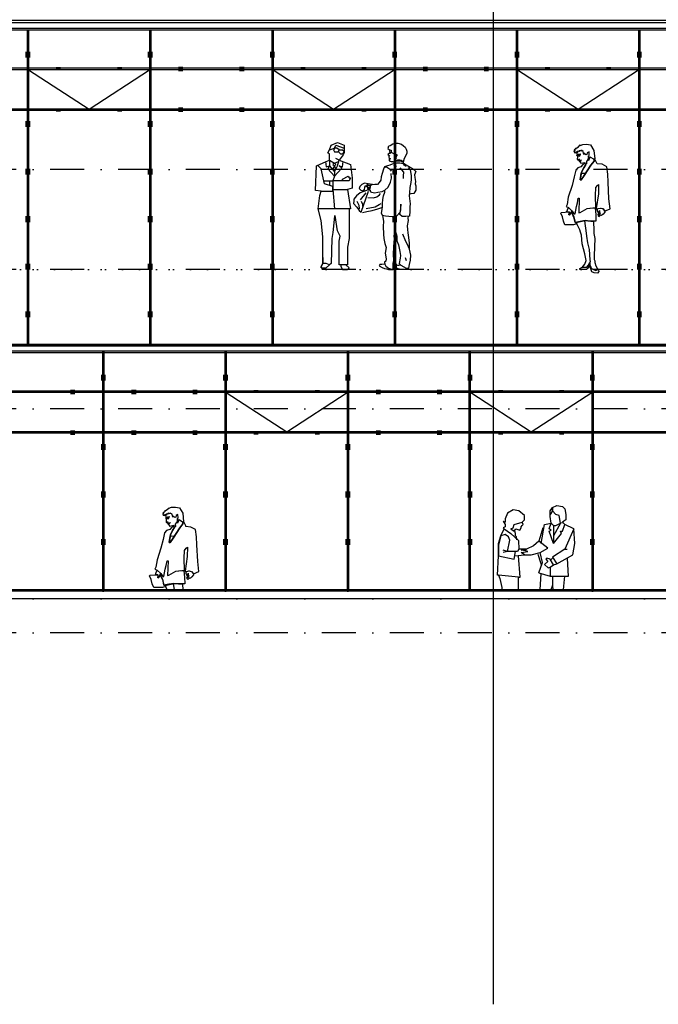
# Model space of a CAD drawing. Extents: x 31798 to 96181, y 98041 to 125706.
# Tile 3 of 7: x 51595 to 60996, y 98041 to 112532. Entities that reach past the tile are written whole.
import ezdxf

# ---------------------------------------------------------------- set-up
doc = ezdxf.new("R2010")
doc.units = 0
doc.header["$LTSCALE"] = 1000
doc.header["$MEASUREMENT"] = 0
doc.linetypes.add('DASHDOT', pattern=[1, 0.5, -0.25, 0, -0.25])
doc.linetypes.add('DOT', pattern=[0.25, 0, -0.25])
doc.layers.add('B02', color=7, linetype='CONTINUOUS')
doc.layers.add('B03', color=7, linetype='CONTINUOUS')

# ---------------------------------------------------------------- blocks, each defined once
blk = doc.blocks.new('*M5')
at = {"layer": 'B03', "color": 251, "linetype": 'Continuous'}
blk.add_line((53.22, 762.89), (49.29, 713.76), dxfattribs=at)
for points in [[(120.8, 726.74), (70.06, 760.86), (61.17, 750.65), (46.29, 767.71), (55.77, 788.63), (52.27, 836.02), (25.59, 821.95), (20.93, 796.07), (7.22, 794.39), (-22.24, 815.09), (-22.01, 798.47), (-32.37, 842.36), (-61.09, 859.56), (-61.09, 849.21), (-78.66, 858.62), (-95.35, 854.24), (-83.69, 841.78), (-101.84, 848.84), (-121.08, 842.14), (-105.77, 830.47), (-131.87, 839), (-131.87, 817.72), (-141.14, 837.55), (-154.47, 817.86), (-151.85, 838.49), (-158.56, 823.26), (-164.82, 847.9), (-153.38, 862.55), (-166.5, 859.05), (-150.54, 876.04), (-132.39, 886.25), (-145.73, 886.61), (-129.47, 896.6), (-104.97, 910.89), (-76.69, 937.93), (-78.15, 929.99), (-40.17, 944.05), (16.7, 948.14), (74.14, 938.29), (124.29, 859.05), (135.81, 731.77), (120.8, 726.74)], [(-131.66, 839), (-124.3, 787.53), (-117.81, 766.76), (-120.72, 723.61), (-113.51, 717.85), (-103.52, 720.25), (-99.8, 708.95), (-91.49, 702.68), (-92.8, 693.56), (-80.19, 688.25), (-69.62, 668.05), (-7.22, 679.5), (-1.24, 638.75), (-25.51, 603.61), (-57.23, 539.67), (-77.2, 424.42), (-61.09, 424.42), (-17.94, 488.94), (79.09, 638.75), (126.92, 699.91), (126.92, 713.4), (120.8, 726.96), (70.2, 760.86), (61.31, 750.65), (46.51, 767.71), (55.77, 788.63), (52.42, 836.02), (25.59, 821.95), (20.93, 796.07), (7.22, 794.39), (-22.24, 815.09), (-22.01, 798.47), (-32.22, 842.36), (-60.95, 859.56), (-60.95, 849.21), (-78.66, 858.62), (-95.21, 854.24), (-83.55, 841.99), (-101.7, 848.84), (-120.94, 842.14), (-105.77, 830.47), (-131.66, 839)], [(-130.79, 781.56), (-123.86, 786.22), (-120.94, 782.5), (-123.57, 783.09), (-130.79, 781.56)], [(-117.44, 789.36), (-117.58, 795.62), (-100.53, 804.16), (-66.27, 800.66), (-96.67, 798.62), (-117.44, 789.36)], [(-102.06, 788.05), (-103.16, 783.09), (-78.66, 783.82), (-85.73, 778.06), (-83.32, 782.87), (-91.27, 780.32), (-93.17, 775.29), (-89.81, 773.61), (-93.31, 775.29), (-94.62, 772.3), (-99.07, 778.06), (-100.53, 778.79), (-108.92, 778.64), (-104.61, 782.5), (-105.19, 787.9), (-102.06, 788.05)], [(-102.57, 723.24), (-89.81, 726.74), (-99.8, 723.82), (-97.4, 723.02), (-102.57, 723.24)], [(-85.73, 778.06), (-82.59, 783.46), (-92.22, 780.83), (-100.53, 779.59), (-90.03, 773.47), (-85.73, 778.06)], [(40.83, 753.34), (41.7, 733.23), (14.51, 696.05), (16.47, 662.52), (9.48, 653.04)], [(45.06, 778.64), (47.83, 775.65), (45.06, 772.67), (42.28, 775.65), (45.06, 778.64)], [(46.29, 773.47), (60.95, 740.81), (46.29, 710.48), (52.05, 740.81), (46.29, 773.47)], [(125.61, 715.08), (126.7, 699.91), (79.09, 638.75), (-18.15, 488.94), (-61.31, 424.42), (-77.2, 424.42), (-57.23, 539.67), (-25.73, 603.61), (-1.46, 638.75), (-3.86, 669.88), (-38.35, 652.08), (-66.85, 615.06), (-114.67, 603.39), (-144.48, 567.67), (-165.19, 469.26), (-198, 343.87), (-254.27, 170.51), (-270.83, 61.02), (-284.31, 31.93), (-250.05, 19.9), (-199.82, -31.06), (-167.45, -76.99), (-153.38, -73.26), (-133.19, 32.66), (-117.44, 86.16), (-105.77, 153.96), (-90.76, 153.96), (-97.4, -61.24), (-78.66, -56.21), (22.46, 4.73), (111.54, 12.83), (150.61, 14.87), (146.16, 194.2), (150.61, 309.75), (174.89, 343.14), (193.04, 356.48), (191.36, 221.4), (159.14, 5.24), (175.62, -13.64), (180.28, 1.38), (215.27, 6.93), (254.94, 1.38), (281.4, -34.41), (361.95, -1.97), (344.16, 147.11), (332.35, 391.33), (327.68, 507.24), (314.35, 618.41), (244.51, 653.18), (171.39, 662.52), (169.35, 670.24), (144.49, 719.15), (125.61, 715.08)], [(-100.74, 716.02), (-99.65, 708.95), (-95.57, 710.63), (-100.74, 716.02)], [(-62.18, 714.93), (-95.57, 711.36), (-99.8, 710.48), (-91.27, 704.14), (-88.35, 703.63), (-66.99, 710.63), (-62.18, 714.93)], [(-62.18, 714.93), (-66.99, 710.63), (-88.35, 703.63), (-91.27, 704.14), (-92.95, 695.61), (-82.02, 696.56), (-70.71, 704.72), (-62.18, 714.93)], [(-66.63, 719.89), (-57.37, 710.26), (-66.63, 719.89)], [(-62.76, 521.16), (0.59, 522.48), (-61.31, 424.42), (-77.2, 424.42), (-62.76, 521.16)], [(-199.82, -31.06), (-167.45, -76.99), (-153.38, -73.26), (-133.19, 32.66), (-117.44, 86.16), (-105.77, 153.96), (-90.76, 153.96), (-97.4, -61.24), (-78.66, -56.21), (22.46, 4.73), (96.74, 15.24), (141.14, 7.5), (150.83, -83.69), (153.61, -181.08), (64.3, -181.08), (-5.9, -175.55), (-78.66, -188.52), (-151.34, -203.54), (-164.24, -139.24), (-206.52, -45.34), (-199.82, -31.06)], [(-251.72, 19.9), (-199.82, -32.15), (-210.24, -50.52), (-224.82, -85.51), (-244.87, -88.28), (-239.33, -63.64), (-240.05, -47.53), (-278.04, -49.21), (-265.79, -16.98), (-251.72, 19.9)], [(259.16, -3.43), (283.8, -35.28), (283.65, -49.21), (259.01, -80.48), (236.41, -100.89), (221.55, -97.18), (198.22, -119.04), (191.22, -110.15), (195.09, -96.82), (183.78, -96.82), (194.86, -76.99), (176.93, -36.81), (175.03, -14.37), (179.92, 0.66), (225.85, 7.5), (259.16, -3.43)], [(-206.67, -46.07), (-172.04, -120.73), (-151.34, -203.54), (-135.59, -205), (-126.48, -224.09), (-174.3, -236.49), (-302.32, -236.49), (-324.47, -181.08), (-338.04, -121.09), (-361.95, -66.78), (-355.82, -53.66), (-240.42, -47.53), (-239.69, -68.31), (-245.6, -84.21), (-233.72, -92.73), (-219.64, -75.3), (-213.74, -56.42), (-206.67, -46.07)], [(197.49, -85.88), (197.63, -77.35), (180.28, -41.63), (195.66, -76.84), (195.66, -86.02), (197.49, -85.88)], [(198.07, -85.88), (206.01, -85.3), (212.87, -78.29), (214.91, -65.47), (205.29, -43.08), (204.19, -28.29), (202.15, -42.5), (211.04, -59.92), (211.93, -75.53), (198.07, -85.88)], [(204.92, -26.98), (206.75, -44.4), (216, -66.05), (204.92, -26.98)], [(120.21, -188.88), (124.88, -320.76), (121.75, -366.55), (139.31, -439.15), (129.32, -687.38), (129.32, -748.47), (135.81, -766.04), (138.22, -792.35), (150.25, -839.95), (180.79, -895.94), (153.75, -910.38), (82.82, -881.65), (70.79, -841.27), (65.24, -793.3), (41.34, -834.27), (20.56, -857.96), (-47.75, -864.6), (-10.72, -816.48), (9.62, -762.18), (-7.36, -666.02), (-47.6, -516.94), (-60.15, -390.23), (-75.74, -345.19), (-84.05, -309.47), (-135.59, -205), (-3.28, -175.55), (120.21, -188.88)], [(-14.22, -179.99), (9.26, -358.38), (15.24, -405.77), (28.36, -504.33), (53.95, -599.17), (64.67, -753.86), (68.53, -776.46), (65.76, -792.94)], [(172.85, -879.46), (190.05, -902.94), (194.13, -925.03), (177.29, -948.14), (125.61, -945.37), (93.75, -927.22), (77.42, -884.79), (65.97, -848.85), (53.58, -820.34), (39.44, -874.66), (12.61, -895.21), (-81.29, -892.59), (-81.29, -879.1), (-39.81, -857.59), (-47.75, -864.6), (20.56, -857.96), (41.34, -834.27), (65.03, -793.3), (64.88, -824.43), (77.28, -856.29), (82.67, -881.08), (153.75, -910.38), (180.79, -895.94), (172.85, -879.46)]]:
    blk.add_lwpolyline(points, dxfattribs=at)
blk = doc.blocks.new('*M6')
at = {"layer": 'B03', "color": 251, "linetype": 'Continuous'}
for p, q in [((-65.95, 825.88), (-41.93, 891.09)), ((-41.93, 891.09), (53.95, 934.52)), ((5.97, 847.6), (29.92, 891.09)), ((29.92, 891.09), (149.83, 847.6)), ((53.95, 934.52), (149.83, 891.09)), ((149.83, 891.09), (149.83, 847.6)), ((-89.91, 782.39), (-65.95, 825.88)), ((-65.95, 760.67), (-89.91, 782.39)), ((-65.95, 825.88), (5.97, 847.6)), ((-65.95, 673.75), (-65.95, 760.67)), ((5.97, 847.6), (-5.96, 825.88)), ((-5.96, 825.88), (5.97, 793.28)), ((41.94, 847.6), (5.97, 847.6)), ((5.97, 793.28), (53.95, 793.28)), ((77.9, 825.88), (41.94, 847.6)), ((53.95, 793.28), (65.89, 804.16)), ((65.89, 804.16), (77.9, 825.88)), ((65.89, 793.28), (77.9, 825.88)), ((101.86, 760.67), (65.89, 793.28)), ((77.9, 825.88), (125.88, 825.88)), ((137.82, 749.78), (77.9, 673.75)), ((125.88, 760.67), (101.86, 760.67)), ((125.88, 825.88), (149.83, 804.16)), ((149.83, 804.16), (125.88, 760.67)), ((149.83, 782.39), (137.82, 749.78)), ((149.83, 847.6), (149.83, 804.16)), ((149.83, 804.16), (149.83, 782.39)), ((-269.65, 228.21), (-257.72, 586.81)), ((-257.72, 586.81), (-113.85, 652.03)), ((-185.78, 543.31), (-233.76, 586.81)), ((-125.87, 652.03), (-113.85, 575.92)), ((-113.85, 652.03), (-65.95, 673.75)), ((-113.85, 575.92), (-65.95, 586.81)), ((-65.95, 586.81), (-89.91, 543.31)), ((-65.95, 673.75), (-65.95, 586.81)), ((-65.95, 673.75), (5.97, 630.25)), ((-65.95, 586.81), (5.97, 499.89)), ((5.97, 630.25), (-17.97, 608.53)), ((-17.97, 608.53), (5.97, 586.81)), ((5.97, 586.81), (-17.97, 543.31)), ((5.97, 630.25), (65.89, 652.03)), ((29.92, 608.53), (5.97, 630.25)), ((5.97, 586.81), (29.92, 608.53)), ((5.97, 499.89), (53.95, 586.81)), ((29.92, 543.31), (5.97, 586.81)), ((77.9, 673.75), (29.92, 695.45)), ((53.95, 586.81), (77.9, 673.75)), ((77.9, 673.75), (245.72, 608.53)), ((113.87, 554.2), (77.9, 586.81)), ((77.9, 586.81), (125.88, 575.92)), ((125.88, 575.92), (137.82, 652.03)), ((245.72, 608.53), (269.66, 412.96)), ((-137.81, 326.04), (-185.78, 543.31)), ((-89.91, 543.31), (5.97, 434.68)), ((-17.97, 543.31), (5.97, 499.89)), ((5.97, 434.68), (113.87, 554.2)), ((5.97, 499.89), (29.92, 543.31)), ((5.97, 499.89), (5.97, 434.68)), ((-137.81, 369.46), (-65.95, 369.46)), ((-17.97, 282.54), (-137.81, 326.04)), ((-65.95, 369.46), (-65.95, 304.25)), ((-65.95, 369.46), (-17.97, 369.46)), ((5.97, 434.68), (-17.97, 369.46)), ((-17.97, 369.46), (-17.97, 239.1)), ((149.83, 369.46), (-17.97, 369.46)), ((125.88, 391.18), (209.75, 434.68)), ((125.88, 369.46), (125.88, 391.18)), ((221.76, 369.46), (149.83, 369.46)), ((209.75, 434.68), (221.76, 412.96)), ((221.76, 412.96), (245.72, 412.96)), ((245.72, 412.96), (221.76, 369.46)), ((269.66, 412.96), (269.66, 260.82)), ((-185.78, 217.32), (-269.65, 228.21)), ((-233.76, -43.45), (-209.74, 152.11)), ((-209.74, 152.11), (-185.78, 217.32)), ((-185.78, 217.32), (-17.97, 217.32)), ((-17.97, 217.32), (-17.97, 282.54)), ((-17.97, 239.1), (197.74, 239.1)), ((-17.97, 239.1), (5.97, -43.45)), ((269.66, 260.82), (197.74, 239.1)), ((197.74, 239.1), (245.72, -43.45)), ((-185.78, -217.31), (-233.76, -43.45)), ((245.72, -43.45), (-233.76, -43.45)), ((17.98, -141.28), (5.97, -152.09)), ((53.95, -369.45), (17.98, -141.28)), ((221.76, -43.45), (221.76, -412.94)), ((-161.83, -456.38), (-185.78, -217.31)), ((5.97, -152.09), (-17.97, -391.16)), ((-17.97, -391.16), (-29.99, -478.1)), ((89.92, -445.55), (53.95, -369.45)), ((221.76, -412.94), (221.76, -478.1)), ((-161.83, -847.57), (-161.83, -456.38)), ((-29.99, -478.1), (-41.93, -847.57)), ((77.9, -521.58), (89.92, -445.55)), ((77.9, -869.29), (77.9, -521.58)), ((221.76, -478.1), (197.74, -608.51)), ((197.74, -608.51), (197.74, -869.29)), ((-185.78, -891.07), (-161.83, -847.57)), ((-161.83, -847.57), (-185.78, -891.07)), ((-161.83, -847.57), (-161.83, -760.65)), ((-161.83, -760.65), (-161.83, -847.57)), ((-113.85, -847.57), (-161.83, -847.57)), ((-65.95, -869.29), (-113.85, -847.57)), ((-113.85, -912.79), (-65.95, -869.29)), ((-41.93, -847.57), (-65.95, -869.29)), ((125.88, -869.29), (77.9, -869.29)), ((101.86, -869.29), (101.86, -891.07)), ((173.78, -869.29), (101.86, -869.29)), ((197.74, -869.29), (125.88, -869.29)), ((221.76, -912.79), (173.78, -869.29)), ((-185.78, -912.79), (-185.78, -891.07)), ((-185.78, -891.07), (-185.78, -912.79)), ((-185.78, -912.79), (-113.85, -912.79)), ((101.86, -891.07), (125.88, -934.51)), ((125.88, -934.51), (197.74, -934.51)), ((197.74, -934.51), (221.76, -912.79))]:
    blk.add_line(p, q, dxfattribs=at)
blk = doc.blocks.new('*M11')
at = {"layer": 'B03', "color": 5, "linetype": 'Continuous'}
blk.add_circle((0, 0), 8, dxfattribs=at)
blk.add_solid([(-35, -35), (35, -35), (-35, 35), (35, 35)], dxfattribs=at)
blk = doc.blocks.new('*M12')
at = {"layer": 'B03', "color": 5, "linetype": 'Continuous'}
blk.add_circle((0, 0), 8, dxfattribs=at)
blk.add_solid([(-35, -35), (35, -35), (-35, 35), (35, 35)], dxfattribs=at)
blk = doc.blocks.new('*M13')
at = {"layer": 'B03', "color": 5, "linetype": 'Continuous'}
blk.add_circle((0, 0), 8, dxfattribs=at)
blk.add_solid([(-35, -35), (35, -35), (-35, 35), (35, 35)], dxfattribs=at)
blk = doc.blocks.new('*M14')
at = {"layer": 'B03', "color": 5, "linetype": 'Continuous'}
blk.add_circle((0, 0), 8, dxfattribs=at)
blk.add_solid([(-35, -35), (35, -35), (-35, 35), (35, 35)], dxfattribs=at)
blk = doc.blocks.new('*M15')
at = {"layer": 'B03', "color": 5, "linetype": 'Continuous'}
blk.add_circle((0, 0), 8, dxfattribs=at)
blk.add_solid([(-35, -35), (35, -35), (-35, 35), (35, 35)], dxfattribs=at)
blk = doc.blocks.new('*M16')
at = {"layer": 'B03', "color": 5, "linetype": 'Continuous'}
blk.add_circle((0, 0), 8, dxfattribs=at)
blk.add_solid([(-35, -35), (35, -35), (-35, 35), (35, 35)], dxfattribs=at)
blk = doc.blocks.new('*M17')
at = {"layer": 'B03', "color": 5, "linetype": 'Continuous'}
blk.add_circle((0, 0), 8, dxfattribs=at)
blk.add_solid([(-35, -35), (35, -35), (-35, 35), (35, 35)], dxfattribs=at)
blk = doc.blocks.new('*M18')
at = {"layer": 'B03', "color": 5, "linetype": 'Continuous'}
blk.add_circle((0, 0), 8, dxfattribs=at)
blk.add_solid([(-35, -35), (35, -35), (-35, 35), (35, 35)], dxfattribs=at)
blk = doc.blocks.new('*M40')
at = {"layer": 'B03', "color": 5, "linetype": 'Continuous'}
blk.add_circle((0, 0), 8, dxfattribs=at)
blk.add_solid([(-35, 45), (35, 45), (-35, -45), (35, -45)], dxfattribs=at)
blk = doc.blocks.new('*M41')
at = {"layer": 'B03', "color": 5, "linetype": 'Continuous'}
blk.add_circle((0, 0), 8, dxfattribs=at)
blk.add_solid([(-35, 45), (35, 45), (-35, -45), (35, -45)], dxfattribs=at)
blk = doc.blocks.new('*M42')
at = {"layer": 'B03', "color": 5, "linetype": 'Continuous'}
blk.add_circle((0, 0), 8, dxfattribs=at)
blk.add_solid([(-35, 45), (35, 45), (-35, -45), (35, -45)], dxfattribs=at)
blk = doc.blocks.new('*M43')
at = {"layer": 'B03', "color": 5, "linetype": 'Continuous'}
blk.add_circle((0, 0), 8, dxfattribs=at)
blk.add_solid([(-35, 45), (35, 45), (-35, -45), (35, -45)], dxfattribs=at)
blk = doc.blocks.new('*M44')
at = {"layer": 'B03', "color": 5, "linetype": 'Continuous'}
blk.add_circle((0, 0), 8, dxfattribs=at)
blk.add_solid([(-35, 45), (35, 45), (-35, -45), (35, -45)], dxfattribs=at)
blk = doc.blocks.new('*M45')
at = {"layer": 'B03', "color": 5, "linetype": 'Continuous'}
blk.add_circle((0, 0), 8, dxfattribs=at)
blk.add_solid([(-35, 45), (35, 45), (-35, -45), (35, -45)], dxfattribs=at)
blk = doc.blocks.new('*M46')
at = {"layer": 'B03', "color": 5, "linetype": 'Continuous'}
blk.add_circle((0, 0), 8, dxfattribs=at)
blk.add_solid([(-35, 45), (35, 45), (-35, -45), (35, -45)], dxfattribs=at)
blk = doc.blocks.new('*M47')
at = {"layer": 'B03', "color": 5, "linetype": 'Continuous'}
blk.add_circle((0, 0), 8, dxfattribs=at)
blk.add_solid([(-35, 45), (35, 45), (-35, -45), (35, -45)], dxfattribs=at)
blk = doc.blocks.new('*M48')
at = {"layer": 'B03', "color": 5, "linetype": 'Continuous'}
blk.add_circle((0, 0), 8, dxfattribs=at)
blk.add_solid([(-35, 45), (35, 45), (-35, -45), (35, -45)], dxfattribs=at)
blk = doc.blocks.new('*M49')
at = {"layer": 'B03', "color": 5, "linetype": 'Continuous'}
blk.add_circle((0, 0), 8, dxfattribs=at)
blk.add_solid([(-35, 45), (35, 45), (-35, -45), (35, -45)], dxfattribs=at)
blk = doc.blocks.new('*M50')
at = {"layer": 'B03', "color": 5, "linetype": 'Continuous'}
blk.add_circle((0, 0), 8, dxfattribs=at)
blk.add_solid([(-35, 45), (35, 45), (-35, -45), (35, -45)], dxfattribs=at)
blk = doc.blocks.new('*M51')
at = {"layer": 'B03', "color": 5, "linetype": 'Continuous'}
blk.add_circle((0, 0), 8, dxfattribs=at)
blk.add_solid([(-35, 45), (35, 45), (-35, -45), (35, -45)], dxfattribs=at)
blk = doc.blocks.new('*M52')
at = {"layer": 'B03', "color": 5, "linetype": 'Continuous'}
blk.add_circle((0, 0), 8, dxfattribs=at)
blk.add_solid([(-35, 45), (35, 45), (-35, -45), (35, -45)], dxfattribs=at)
blk = doc.blocks.new('*M53')
at = {"layer": 'B03', "color": 5, "linetype": 'Continuous'}
blk.add_circle((0, 0), 8, dxfattribs=at)
blk.add_solid([(-35, 45), (35, 45), (-35, -45), (35, -45)], dxfattribs=at)
blk = doc.blocks.new('*M54')
at = {"layer": 'B03', "color": 5, "linetype": 'Continuous'}
blk.add_circle((0, 0), 8, dxfattribs=at)
blk.add_solid([(-35, 45), (35, 45), (-35, -45), (35, -45)], dxfattribs=at)
blk = doc.blocks.new('*M55')
at = {"layer": 'B03', "color": 5, "linetype": 'Continuous'}
blk.add_circle((0, 0), 8, dxfattribs=at)
blk.add_solid([(-35, 45), (35, 45), (-35, -45), (35, -45)], dxfattribs=at)
blk = doc.blocks.new('*M56')
at = {"layer": 'B03', "color": 5, "linetype": 'Continuous'}
blk.add_circle((0, 0), 8, dxfattribs=at)
blk.add_solid([(-35, 45), (35, 45), (-35, -45), (35, -45)], dxfattribs=at)
blk = doc.blocks.new('*M57')
at = {"layer": 'B03', "color": 5, "linetype": 'Continuous'}
blk.add_circle((0, 0), 8, dxfattribs=at)
blk.add_solid([(-35, 45), (35, 45), (-35, -45), (35, -45)], dxfattribs=at)
blk = doc.blocks.new('*M58')
at = {"layer": 'B03', "color": 5, "linetype": 'Continuous'}
blk.add_circle((0, 0), 8, dxfattribs=at)
blk.add_solid([(-35, 45), (35, 45), (-35, -45), (35, -45)], dxfattribs=at)
blk = doc.blocks.new('*M59')
at = {"layer": 'B03', "color": 5, "linetype": 'Continuous'}
blk.add_circle((0, 0), 8, dxfattribs=at)
blk.add_solid([(-35, 45), (35, 45), (-35, -45), (35, -45)], dxfattribs=at)
blk = doc.blocks.new('*M60')
at = {"layer": 'B03', "color": 5, "linetype": 'Continuous'}
blk.add_circle((0, 0), 8, dxfattribs=at)
blk.add_solid([(-35, 45), (35, 45), (-35, -45), (35, -45)], dxfattribs=at)
blk = doc.blocks.new('*M61')
at = {"layer": 'B03', "color": 5, "linetype": 'Continuous'}
blk.add_circle((0, 0), 8, dxfattribs=at)
blk.add_solid([(-35, 45), (35, 45), (-35, -45), (35, -45)], dxfattribs=at)
blk = doc.blocks.new('*M62')
at = {"layer": 'B03', "color": 5, "linetype": 'Continuous'}
blk.add_circle((0, 0), 8, dxfattribs=at)
blk.add_solid([(-35, 45), (35, 45), (-35, -45), (35, -45)], dxfattribs=at)
blk = doc.blocks.new('*M63')
at = {"layer": 'B03', "color": 5, "linetype": 'Continuous'}
blk.add_circle((0, 0), 8, dxfattribs=at)
blk.add_solid([(-35, 45), (35, 45), (-35, -45), (35, -45)], dxfattribs=at)
blk = doc.blocks.new('*M64')
at = {"layer": 'B03', "color": 5, "linetype": 'Continuous'}
blk.add_circle((0, 0), 8, dxfattribs=at)
blk.add_solid([(-35, 45), (35, 45), (-35, -45), (35, -45)], dxfattribs=at)
blk = doc.blocks.new('*M65')
at = {"layer": 'B03', "color": 5, "linetype": 'Continuous'}
blk.add_circle((0, 0), 8, dxfattribs=at)
blk.add_solid([(-35, 45), (35, 45), (-35, -45), (35, -45)], dxfattribs=at)
blk = doc.blocks.new('*M66')
at = {"layer": 'B03', "color": 5, "linetype": 'Continuous'}
blk.add_circle((0, 0), 8, dxfattribs=at)
blk.add_solid([(-35, 45), (35, 45), (-35, -45), (35, -45)], dxfattribs=at)
blk = doc.blocks.new('*M67')
at = {"layer": 'B03', "color": 5, "linetype": 'Continuous'}
blk.add_circle((0, 0), 8, dxfattribs=at)
blk.add_solid([(-35, 45), (35, 45), (-35, -45), (35, -45)], dxfattribs=at)
blk = doc.blocks.new('*M68')
at = {"layer": 'B03', "color": 5, "linetype": 'Continuous'}
blk.add_circle((0, 0), 8, dxfattribs=at)
blk.add_solid([(-35, 45), (35, 45), (-35, -45), (35, -45)], dxfattribs=at)
blk = doc.blocks.new('*M69')
at = {"layer": 'B03', "color": 5, "linetype": 'Continuous'}
blk.add_circle((0, 0), 8, dxfattribs=at)
blk.add_solid([(-35, 45), (35, 45), (-35, -45), (35, -45)], dxfattribs=at)
blk = doc.blocks.new('*M115')
at = {"layer": 'B03', "color": 5, "linetype": 'Continuous'}
blk.add_circle((0, 0), 8, dxfattribs=at)
blk.add_solid([(-35, -35), (35, -35), (-35, 35), (35, 35)], dxfattribs=at)
blk = doc.blocks.new('*M116')
at = {"layer": 'B03', "color": 5, "linetype": 'Continuous'}
blk.add_circle((0, 0), 8, dxfattribs=at)
blk.add_solid([(-35, -35), (35, -35), (-35, 35), (35, 35)], dxfattribs=at)
blk = doc.blocks.new('*M118')
at = {"layer": 'B03', "color": 5, "linetype": 'Continuous'}
blk.add_circle((0, 0), 8, dxfattribs=at)
blk.add_solid([(-35, -35), (35, -35), (-35, 35), (35, 35)], dxfattribs=at)
blk = doc.blocks.new('*M119')
at = {"layer": 'B03', "color": 5, "linetype": 'Continuous'}
blk.add_circle((0, 0), 8, dxfattribs=at)
blk.add_solid([(-35, -35), (35, -35), (-35, 35), (35, 35)], dxfattribs=at)
blk = doc.blocks.new('*M120')
at = {"layer": 'B03', "color": 5, "linetype": 'Continuous'}
blk.add_circle((0, 0), 8, dxfattribs=at)
blk.add_solid([(-35, -35), (35, -35), (-35, 35), (35, 35)], dxfattribs=at)
blk = doc.blocks.new('*M121')
at = {"layer": 'B03', "color": 5, "linetype": 'Continuous'}
blk.add_circle((0, 0), 8, dxfattribs=at)
blk.add_solid([(-35, -35), (35, -35), (-35, 35), (35, 35)], dxfattribs=at)
blk = doc.blocks.new('*M122')
at = {"layer": 'B03', "color": 5, "linetype": 'Continuous'}
blk.add_circle((0, 0), 8, dxfattribs=at)
blk.add_solid([(-35, -35), (35, -35), (-35, 35), (35, 35)], dxfattribs=at)
blk = doc.blocks.new('*M123')
at = {"layer": 'B03', "color": 5, "linetype": 'Continuous'}
blk.add_circle((0, 0), 8, dxfattribs=at)
blk.add_solid([(-35, -35), (35, -35), (-35, 35), (35, 35)], dxfattribs=at)
blk = doc.blocks.new('*M124')
at = {"layer": 'B03', "color": 5, "linetype": 'Continuous'}
blk.add_circle((0, 0), 8, dxfattribs=at)
blk.add_solid([(-35, -35), (35, -35), (-35, 35), (35, 35)], dxfattribs=at)
blk = doc.blocks.new('*M125')
at = {"layer": 'B03', "color": 5, "linetype": 'Continuous'}
blk.add_circle((0, 0), 8, dxfattribs=at)
blk.add_solid([(-35, -35), (35, -35), (-35, 35), (35, 35)], dxfattribs=at)

msp = doc.modelspace()

# ---------------------------------------------------------------- linework, layer by layer
at = {"layer": 'B02', "color": 8, "linetype": 'Continuous'}
msp.add_line((58565, 122436), (58565, 98041), dxfattribs=at)
at = {"layer": 'B02', "color": 8, "linetype": 'DASHDOT'}
for p, q in [((86546, 110327), (38088, 110327)), ((86546, 108857), (38088, 108857)), ((86546, 106807), (38088, 106807)), ((86546, 104007), (38088, 104007)), ((86546, 103507), (36005, 103507))]:
    msp.add_line(p, q, dxfattribs=at)
at = {"layer": 'B03', "color": 8, "linetype": 'Continuous'}
for p, q in [((74355, 112400), (47855, 112400)), ((74335, 112380), (47855, 112380)), ((51705, 112380), (51705, 107757)), ((51705, 112380), (51705, 107757)), ((51725, 112380), (51725, 107757)), ((51725, 112380), (51725, 107757)), ((53505, 112380), (53505, 107757)), ((53525, 112380), (53525, 107757)), ((55305, 112380), (55305, 107757)), ((55325, 112380), (55325, 107757)), ((57105, 112380), (57105, 107757)), ((57125, 112380), (57125, 107757)), ((58905, 112380), (58905, 107757)), ((58925, 112380), (58925, 107757)), ((60705, 112380), (60705, 107757)), ((60725, 112380), (60725, 107757)), ((74325, 111816), (47855, 111816)), ((74325, 111796), (47855, 111796)), ((51725, 111796), (52615, 111216)), ((52615, 111216), (53505, 111796)), ((55325, 111796), (56215, 111216)), ((56215, 111216), (57105, 111796)), ((58925, 111796), (59815, 111216)), ((59815, 111216), (60705, 111796)), ((74325, 111216), (47855, 111216)), ((74325, 111196), (47855, 111196)), ((74335, 107751), (47855, 107751)), ((74355, 107731), (47855, 107731)), ((72817, 107631), (47435, 107631)), ((72817, 107651), (47855, 107651)), ((52815, 107657), (52815, 104120)), ((52835, 107657), (52835, 104120)), ((54615, 107657), (54615, 104120)), ((54635, 107657), (54635, 104120)), ((56415, 107657), (56415, 104120)), ((56435, 107657), (56435, 104120)), ((58205, 107657), (58205, 104117)), ((58225, 107657), (58225, 104117)), ((60015, 107657), (60015, 104120)), ((60035, 107657), (60035, 104120)), ((72817, 107066), (47435, 107066)), ((72817, 107046), (47435, 107046)), ((54635, 107044), (55525, 106464)), ((55525, 106464), (56415, 107044)), ((58235, 107044), (59125, 106464)), ((59125, 106464), (60015, 107044)), ((72817, 106465), (46269, 106465)), ((72817, 106445), (46269, 106445)), ((72817, 104142), (46269, 104142)), ((72817, 104122), (46269, 104122))]:
    msp.add_line(p, q, dxfattribs=at)
at = {"layer": 'B03', "color": 1, "linetype": 'Continuous'}
for p, q in [((51705, 112380), (51725, 112380)), ((51705, 112380), (51725, 112380)), ((53505, 112380), (53525, 112380)), ((55305, 112380), (55325, 112380)), ((57105, 112380), (57125, 112380)), ((58905, 112380), (58925, 112380)), ((60705, 112380), (60725, 112380)), ((58905, 107757), (58925, 107757)), ((60705, 107757), (60725, 107757))]:
    msp.add_line(p, q, dxfattribs=at)
at = {"layer": 'B03', "color": 251, "linetype": 'Continuous'}
for p, q in [((57043, 110334), (57063, 110304)), ((56612, 109879), (56695, 109985)), ((57268, 109030), (57282, 108987)), ((59405, 105302), (59438, 105351)), ((59438, 105351), (59504, 105384)), ((59438, 105302), (59438, 105351)), ((59438, 105351), (59438, 105302)), ((59504, 105384), (59587, 105368)), ((59587, 105368), (59620, 105335)), ((58776, 105269), (58743, 105186)), ((58859, 105318), (58776, 105269)), ((58942, 105302), (58859, 105318)), ((59024, 105236), (58942, 105302)), ((59024, 105169), (59024, 105236)), ((59405, 105219), (59405, 105302)), ((59438, 105302), (59405, 105252)), ((59421, 105120), (59405, 105219)), ((59488, 105252), (59438, 105302)), ((59537, 105236), (59488, 105252)), ((59554, 105120), (59537, 105236)), ((59620, 105335), (59636, 105252)), ((59636, 105252), (59636, 105169)), ((53924, 105175), (53920, 105126)), ((58727, 105136), (58710, 105153)), ((58710, 105153), (58743, 105103)), ((58743, 105070), (58710, 105054)), ((58743, 105136), (58727, 105136)), ((58743, 105186), (58743, 105136)), ((58743, 105103), (58743, 105070)), ((58859, 105054), (58876, 105103)), ((58876, 105103), (58991, 105136)), ((58975, 105070), (58991, 105087)), ((58975, 105054), (58975, 105070)), ((58991, 105136), (59024, 105169)), ((59008, 105103), (58991, 105136)), ((58991, 105087), (59008, 105103)), ((59273, 104822), (59322, 105103)), ((59322, 105103), (59421, 105120)), ((59388, 105037), (59421, 105120)), ((59421, 105120), (59455, 105087)), ((59421, 105120), (59455, 105087)), ((59554, 105120), (59455, 104938)), ((59455, 105087), (59455, 104938)), ((59455, 105087), (59488, 105087)), ((59488, 105087), (59554, 105120)), ((59598, 105129), (59554, 105120)), ((59603, 105153), (59587, 105136)), ((59620, 105103), (59587, 105136)), ((59587, 105004), (59620, 105103)), ((59636, 105169), (59603, 105153)), ((59752, 105037), (59620, 105103)), ((58644, 104822), (58677, 104938)), ((58677, 104938), (58644, 104805)), ((58677, 104938), (58727, 105037)), ((58743, 104954), (58677, 104938)), ((58710, 105054), (58727, 105037)), ((58727, 105037), (58826, 104971)), ((58793, 104921), (58743, 104954)), ((58809, 104872), (58793, 104921)), ((58826, 105037), (58859, 105054)), ((58826, 105037), (58873, 105004)), ((58826, 104971), (58936, 104866)), ((58873, 105004), (58898, 105041)), ((58892, 104971), (58886, 105004)), ((58892, 104938), (58892, 104971)), ((58909, 104921), (58892, 104938)), ((58898, 105041), (58958, 105021)), ((58911, 104891), (58909, 104921)), ((58958, 105021), (58975, 105054)), ((59298, 105054), (59239, 104855)), ((59421, 105021), (59388, 105037)), ((59388, 105004), (59421, 105021)), ((59455, 104822), (59388, 105004)), ((59455, 104822), (59570, 104971)), ((59455, 104938), (59455, 104822)), ((59455, 104938), (59455, 104822)), ((59570, 104971), (59554, 105004)), ((59554, 105004), (59587, 105004)), ((59752, 105037), (59620, 104739)), ((59769, 104822), (59752, 105037)), ((58644, 104640), (58644, 104822)), ((58644, 104805), (58644, 104706)), ((58776, 104706), (58809, 104872)), ((58911, 104879), (58911, 104891)), ((58936, 104866), (58942, 104739)), ((59157, 104789), (59058, 104739)), ((59239, 104855), (59157, 104789)), ((59372, 104756), (59239, 104855)), ((59736, 104657), (59769, 104822)), ((58627, 104359), (58644, 104640)), ((58644, 104706), (58644, 104640)), ((58644, 104640), (58876, 104590)), ((58776, 104706), (58710, 104723)), ((58776, 104706), (58710, 104690)), ((58892, 104706), (58776, 104706)), ((58876, 104590), (58892, 104706)), ((58886, 104641), (59024, 104657)), ((58925, 104706), (58892, 104706)), ((58942, 104739), (58925, 104706)), ((58961, 104329), (58936, 104641)), ((59058, 104739), (58942, 104739)), ((58975, 104723), (59058, 104739)), ((59048, 104716), (58975, 104723)), ((58975, 104690), (59073, 104704)), ((59024, 104657), (58975, 104690)), ((59024, 104657), (59124, 104657)), ((59073, 104704), (59048, 104716)), ((59124, 104657), (59256, 104690)), ((59223, 104666), (59261, 104541)), ((59256, 104690), (59372, 104756)), ((59289, 104541), (59256, 104690)), ((59620, 104739), (59438, 104624)), ((59504, 104524), (59736, 104657)), ((59620, 104739), (59653, 104739)), ((59239, 104392), (59289, 104541)), ((59261, 104541), (59273, 104516)), ((59372, 104557), (59323, 104516)), ((59323, 104516), (59373, 104466)), ((59355, 104607), (59339, 104590)), ((59339, 104590), (59372, 104557)), ((59405, 104590), (59355, 104607)), ((59455, 104508), (59405, 104590)), ((59405, 104475), (59455, 104508)), ((59411, 104579), (59448, 104616)), ((59438, 104624), (59504, 104524)), ((59455, 104508), (59504, 104524)), ((59673, 104341), (59661, 104604)), ((58644, 104359), (58627, 104359)), ((58936, 104329), (58644, 104359)), ((58644, 104359), (58661, 104309)), ((59239, 104392), (59405, 104342)), ((59256, 104144), (59273, 104375)), ((59373, 104466), (59405, 104475)), ((59405, 104475), (59405, 104342)), ((59405, 104342), (59620, 104342)), ((59405, 104342), (59438, 104342)), ((59438, 104342), (59438, 104243)), ((59603, 104193), (59620, 104342)), ((59620, 104342), (59673, 104341)), ((53856, 104232), (53868, 104142)), ((53991, 104223), (53994, 104142)), ((58661, 104309), (58694, 104177)), ((58939, 104142), (58936, 104329)), ((58936, 104329), (58961, 104329)), ((59438, 104210), (59414, 104142)), ((59438, 104243), (59438, 104177)), ((59438, 104210), (59443, 104142)), ((59598, 104142), (59603, 104193)), ((58694, 104177), (58691, 104142)), ((59256, 104142), (59256, 104144))]:
    msp.add_line(p, q, dxfattribs=at)
at = {"layer": 'B03', "color": 1, "linetype": 'DOT'}
msp.add_line((47855, 108857), (74236, 108857), dxfattribs=at)
at = {"layer": 'B03', "color": 92, "linetype": 'Continuous'}
for p, q in [((52815, 107657), (52835, 107657)), ((54615, 107657), (54635, 107657)), ((56415, 107657), (56435, 107657)), ((58205, 107657), (58225, 107657)), ((60015, 107657), (60035, 107657)), ((52815, 104120), (52835, 104120)), ((54615, 104120), (54635, 104120)), ((56415, 104120), (56435, 104120)), ((60015, 104120), (60035, 104120))]:
    msp.add_line(p, q, dxfattribs=at)
at = {"layer": 'B03', "color": 34, "linetype": 'Continuous'}
msp.add_line((96181, 104007), (31798, 104007), dxfattribs=at)
at = {"layer": 'B03', "color": 7, "linetype": 'Continuous'}
msp.add_lwpolyline([(43632, 119357), (43632, 104007), (46269, 104007), (46269, 112527), (78140, 112527), (78140, 119357)], close=True, dxfattribs=at)
msp.add_lwpolyline([(47889, 112490), (74435, 112490), (74435, 107651), (47885, 107651), (47885, 107731), (47855, 107731), (47855, 112400), (47889, 112400), (47889, 112490)], dxfattribs=at)
at = {"layer": 'B03', "color": 2, "linetype": 'Continuous'}
msp.add_lwpolyline([(74355, 112400), (47855, 112400), (47855, 107731), (74355, 107731)], close=True, dxfattribs=at)
at = {"layer": 'B03', "color": 251, "linetype": 'Continuous'}
for points in [[(57022, 110670), (57049, 110680), (57089, 110704), (57125, 110714), (57162, 110714), (57215, 110700), (57245, 110674), (57268, 110657), (57285, 110624), (57292, 110597), (57292, 110567), (57278, 110534), (57252, 110481), (57252, 110467), (57238, 110434), (57242, 110424), (57268, 110407), (57272, 110401), (57222, 110417), (57192, 110421), (57145, 110421), (57115, 110414), (57079, 110407), (57045, 110391), (57009, 110381), (56965, 110364), (56952, 110334), (56929, 110268), (56915, 110218), (56909, 110168), (56885, 110135), (56862, 110105), (56822, 110105), (56779, 110101), (56752, 110085), (56752, 110065), (56742, 110035), (56752, 110022), (56752, 110002), (56775, 109992), (56825, 109985), (56865, 109992), (56929, 110002), (56969, 110022), (57019, 110065), (57052, 110141), (57069, 110201), (57062, 110268)], [(57022, 110670), (57015, 110634), (57039, 110617), (57065, 110610), (57065, 110584), (57099, 110561), (57132, 110547), (57149, 110547), (57149, 110531), (57125, 110507), (57135, 110497), (57125, 110474), (57125, 110457), (57112, 110447), (57109, 110434), (57109, 110414)], [(57039, 110620), (57039, 110597), (57042, 110577), (57032, 110564), (57019, 110551), (57015, 110541), (57022, 110541), (57039, 110527), (57045, 110534)], [(57045, 110577), (57059, 110570), (57045, 110561)], [(57030, 110534), (57029, 110507), (57032, 110501), (57039, 110487), (57029, 110467), (57045, 110451), (57065, 110444), (57089, 110447), (57095, 110441), (57105, 110441)], [(57034, 110500), (57055, 110483), (57040, 110480)], [(57112, 110431), (57139, 110457), (57159, 110457), (57189, 110457), (57212, 110457), (57232, 110441)], [(57125, 110457), (57159, 110467), (57189, 110467), (57212, 110464), (57238, 110447)], [(57315, 110358), (57345, 110321), (57358, 110238), (57358, 110178), (57352, 110138), (57338, 110062), (57332, 109982), (57328, 109938), (57342, 109822), (57338, 109779), (57338, 109716), (57332, 109642), (57278, 109636), (57225, 109636), (57192, 109666), (57205, 109732), (57205, 109819), (57199, 109749), (57189, 109692), (57149, 109646), (57079, 109632), (57029, 109636), (56979, 109639), (56935, 109652), (56922, 109686), (56929, 109739), (56935, 109782), (56935, 109829), (56942, 109885), (56952, 109938), (56972, 109992), (56969, 110025)], [(56959, 110358), (56995, 110364), (57039, 110338)], [(57097, 110392), (57134, 110379), (57141, 110369)], [(57189, 110354), (57245, 110288), (57238, 110234), (57242, 110195)], [(57240, 110399), (57273, 110382), (57279, 110372)], [(57272, 110401), (57318, 110374), (57345, 110361), (57375, 110344), (57395, 110328), (57425, 110298), (57408, 110248), (57412, 110208), (57422, 110151), (57418, 110118), (57425, 110088), (57428, 110035), (57428, 110022), (57398, 109975), (57352, 109968), (57338, 109962), (57332, 109962)], [(56725, 110028), (56659, 110002), (56606, 109982), (56552, 109938), (56512, 109892), (56516, 109859), (56509, 109829), (56559, 109772), (56592, 109722), (56622, 109699), (56732, 110008)], [(56725, 110115), (56672, 110125), (56629, 110108), (56602, 110078), (56592, 110045), (56619, 110022), (56639, 110015), (56662, 110028), (56669, 110028), (56676, 110065), (56692, 110091), (56702, 110078), (56715, 110072)], [(56789, 110108), (56755, 110111), (56725, 110115), (56705, 110101), (56722, 110095), (56745, 110098), (56712, 110085), (56715, 110065), (56745, 110065), (56712, 110052), (56725, 110045), (56739, 110045), (56722, 110042), (56735, 110025), (56739, 110025)], [(56556, 109862), (56586, 109802), (56592, 109746)], [(56622, 109859), (56639, 109819), (56639, 109782)], [(56722, 109915), (56805, 109912), (56852, 109925), (56892, 109952), (56905, 109975)], [(56639, 109696), (56705, 109709), (56785, 109726), (56869, 109746), (56925, 109769)], [(56695, 109755), (56829, 109779), (56889, 109812), (56915, 109825)], [(56935, 109652), (56949, 109569), (56945, 109486), (56949, 109376), (56955, 109310), (56972, 109240), (56989, 109180), (56975, 109094), (56989, 109010), (56985, 108977), (56965, 108964), (56969, 108934), (56985, 108904), (57025, 108874), (57069, 108861), (57109, 108861), (57092, 108921), (57092, 108947), (57102, 108987), (57099, 109074), (57102, 109190), (57112, 109310), (57105, 109346), (57115, 109423), (57122, 109476)], [(57122, 109429), (57145, 109346), (57149, 109276), (57172, 109217), (57189, 109120), (57199, 109060), (57195, 109020), (57182, 108944), (57205, 108917), (57248, 108897), (57285, 108874), (57322, 108877), (57332, 108930), (57348, 108994), (57352, 109067), (57332, 109153), (57332, 109243), (57322, 109326), (57315, 109393), (57308, 109446), (57305, 109499), (57318, 109576), (57315, 109609), (57318, 109639)], [(57228, 109380), (57272, 109270), (57298, 109230), (57325, 109167)], [(56962, 108934), (56925, 108930), (56895, 108930), (56889, 108907), (56929, 108887), (56965, 108871), (56995, 108864), (57025, 108857), (57059, 108857), (57089, 108857)], [(57196, 108918), (57174, 108916), (57155, 108913), (57125, 108921), (57120, 108911), (57126, 108890), (57161, 108872), (57214, 108861), (57257, 108860), (57277, 108859), (57309, 108859)], [(53991, 105139), (53940, 105173), (53932, 105163), (53917, 105180), (53926, 105201), (53923, 105248), (53896, 105234), (53891, 105208), (53878, 105206), (53848, 105227), (53848, 105210), (53838, 105254), (53809, 105271), (53809, 105261), (53792, 105271), (53775, 105266), (53787, 105254), (53769, 105261), (53749, 105254), (53765, 105242), (53739, 105251), (53739, 105230), (53729, 105249), (53716, 105230), (53719, 105250), (53712, 105235), (53706, 105260), (53717, 105274), (53704, 105271), (53720, 105288), (53738, 105298), (53725, 105299), (53741, 105309), (53765, 105323), (53794, 105350), (53792, 105342), (53830, 105356), (53887, 105360), (53945, 105350), (53995, 105271), (54006, 105144), (53991, 105139)], [(53739, 105251), (53746, 105199), (53753, 105179), (53750, 105136), (53757, 105130), (53767, 105132), (53771, 105121), (53779, 105115), (53778, 105105), (53790, 105100), (53801, 105080), (53863, 105091), (53869, 105051), (53845, 105016), (53813, 104952), (53793, 104836), (53809, 104836), (53852, 104901), (53950, 105051), (53997, 105112), (53997, 105125), (53991, 105139), (53941, 105173), (53932, 105163), (53917, 105180), (53926, 105201), (53923, 105248), (53896, 105234), (53891, 105208), (53878, 105206), (53848, 105227), (53848, 105210), (53838, 105254), (53809, 105271), (53809, 105261), (53792, 105271), (53775, 105266), (53787, 105254), (53769, 105261), (53750, 105254), (53765, 105242), (53739, 105251)], [(53753, 105201), (53753, 105208), (53770, 105216), (53804, 105213), (53774, 105211), (53753, 105201)], [(53996, 105127), (53997, 105112), (53950, 105051), (53852, 104901), (53809, 104836), (53793, 104836), (53813, 104952), (53845, 105016), (53869, 105051), (53867, 105082), (53832, 105064), (53804, 105027), (53756, 105015), (53726, 104980), (53705, 104881), (53672, 104756), (53616, 104582), (53600, 104473), (53586, 104444), (53620, 104432), (53671, 104381), (53703, 104335), (53717, 104339), (53737, 104445), (53753, 104498), (53765, 104566), (53780, 104566), (53773, 104351), (53792, 104356), (53893, 104417), (53982, 104425), (54021, 104427), (54017, 104606), (54021, 104722), (54045, 104755), (54063, 104768), (54062, 104633), (54030, 104417), (54046, 104398), (54051, 104413), (54086, 104419), (54125, 104413), (54152, 104378), (54232, 104410), (54215, 104559), (54203, 104803), (54198, 104919), (54185, 105030), (54115, 105065), (54042, 105074), (54040, 105082), (54015, 105131), (53996, 105127)], [(53740, 105193), (53747, 105198), (53750, 105194), (53747, 105195), (53740, 105193)], [(53768, 105200), (53767, 105195), (53792, 105196), (53785, 105190), (53787, 105195), (53779, 105192), (53777, 105187), (53781, 105186), (53777, 105187), (53776, 105184), (53771, 105190), (53770, 105191), (53762, 105191), (53766, 105194), (53765, 105200), (53768, 105200)], [(53768, 105135), (53781, 105139), (53771, 105136), (53773, 105135), (53768, 105135)], [(53785, 105190), (53788, 105195), (53778, 105193), (53770, 105192), (53780, 105185), (53785, 105190)], [(53770, 105128), (53771, 105121), (53775, 105123), (53770, 105128)], [(53808, 105127), (53775, 105123), (53771, 105122), (53779, 105116), (53782, 105116), (53803, 105123), (53808, 105127)], [(53808, 105127), (53803, 105123), (53782, 105116), (53779, 105116), (53777, 105108), (53788, 105108), (53800, 105117), (53808, 105127)], [(53804, 105132), (53813, 105122), (53804, 105132)], [(53911, 105165), (53912, 105145), (53885, 105108), (53887, 105074), (53880, 105065)], [(53916, 105191), (53918, 105188), (53916, 105185), (53913, 105188), (53916, 105191)], [(53917, 105185), (53931, 105153), (53917, 105122), (53922, 105153), (53917, 105185)], [(53808, 104933), (53871, 104934), (53809, 104836), (53793, 104836), (53808, 104933)], [(53671, 104381), (53703, 104335), (53717, 104339), (53737, 104445), (53753, 104498), (53765, 104566), (53780, 104566), (53773, 104351), (53792, 104356), (53893, 104417), (53967, 104427), (54012, 104419), (54021, 104328), (54024, 104231), (53935, 104231), (53865, 104236), (53792, 104223), (53719, 104208), (53706, 104273), (53664, 104367), (53671, 104381)], [(53664, 104366), (53698, 104291), (53719, 104208), (53735, 104207), (53744, 104188), (53696, 104175), (53568, 104175), (53546, 104231), (53532, 104291), (53508, 104345), (53515, 104358), (53630, 104364), (53631, 104344), (53625, 104328), (53637, 104319), (53651, 104337), (53657, 104355), (53664, 104366)], [(53619, 104432), (53671, 104380), (53660, 104361), (53646, 104326), (53626, 104324), (53631, 104348), (53630, 104364), (53592, 104363), (53605, 104395), (53619, 104432)], [(54130, 104408), (54154, 104377), (54154, 104363), (54129, 104331), (54107, 104311), (54092, 104315), (54069, 104293), (54062, 104302), (54066, 104315), (54054, 104315), (54065, 104335), (54047, 104375), (54045, 104398), (54050, 104413), (54096, 104419), (54130, 104408)], [(54068, 104326), (54068, 104335), (54051, 104370), (54066, 104335), (54066, 104326), (54068, 104326)], [(54069, 104326), (54076, 104327), (54083, 104334), (54085, 104346), (54076, 104369), (54075, 104384), (54073, 104369), (54081, 104352), (54082, 104336), (54069, 104326)], [(54075, 104385), (54077, 104368), (54086, 104346), (54075, 104385)], [(53767, 104142), (53735, 104207), (53867, 104236), (53991, 104223)]]:
    msp.add_lwpolyline(points, dxfattribs=at)
at = {"layer": 'B03', "color": 8, "linetype": 'Continuous'}
for centre in [(51715, 112016), (53515, 112016), (55315, 112016), (57115, 112016), (58915, 112016), (60715, 112016), (52825, 107264), (54625, 107264), (56425, 107264), (58225, 107264), (60025, 107264), (52825, 106244), (54625, 106244), (56425, 106244), (58225, 106244), (60025, 106244), (52825, 105544), (54625, 105544), (56425, 105544), (58225, 105544), (60025, 105544), (52825, 104844), (54625, 104844), (56425, 104844), (58225, 104844), (60025, 104844)]:
    msp.add_circle(centre, 8, dxfattribs=at)
for points in [[(51680, 111971), (51750, 111971), (51680, 112061), (51750, 112061)], [(53480, 111971), (53550, 111971), (53480, 112061), (53550, 112061)], [(55280, 111971), (55350, 111971), (55280, 112061), (55350, 112061)], [(57080, 111971), (57150, 111971), (57080, 112061), (57150, 112061)], [(58880, 111971), (58950, 111971), (58880, 112061), (58950, 112061)], [(60680, 111971), (60750, 111971), (60680, 112061), (60750, 112061)], [(52130, 111797), (52200, 111797), (52130, 111835), (52200, 111835)], [(53030, 111797), (53100, 111797), (53030, 111835), (53100, 111835)], [(55730, 111797), (55800, 111797), (55730, 111835), (55800, 111835)], [(56630, 111797), (56700, 111797), (56630, 111835), (56700, 111835)], [(59330, 111797), (59400, 111797), (59330, 111835), (59400, 111835)], [(60230, 111797), (60300, 111797), (60230, 111835), (60300, 111835)], [(52130, 111215), (52200, 111215), (52130, 111177), (52200, 111177)], [(53030, 111215), (53100, 111215), (53030, 111177), (53100, 111177)], [(55730, 111215), (55800, 111215), (55730, 111177), (55800, 111177)], [(56630, 111215), (56700, 111215), (56630, 111177), (56700, 111177)], [(59330, 111215), (59400, 111215), (59330, 111177), (59400, 111177)], [(60230, 111215), (60300, 111215), (60230, 111177), (60300, 111177)], [(52790, 107219), (52860, 107219), (52790, 107309), (52860, 107309)], [(54590, 107219), (54660, 107219), (54590, 107309), (54660, 107309)], [(56390, 107219), (56460, 107219), (56390, 107309), (56460, 107309)], [(58190, 107219), (58260, 107219), (58190, 107309), (58260, 107309)], [(59990, 107219), (60060, 107219), (59990, 107309), (60060, 107309)], [(55040, 107045), (55110, 107045), (55040, 107083), (55110, 107083)], [(55940, 107045), (56010, 107045), (55940, 107083), (56010, 107083)], [(58640, 107045), (58710, 107045), (58640, 107083), (58710, 107083)], [(59540, 107045), (59610, 107045), (59540, 107083), (59610, 107083)], [(55040, 106463), (55110, 106463), (55040, 106425), (55110, 106425)], [(55940, 106463), (56010, 106463), (55940, 106425), (56010, 106425)], [(58640, 106463), (58710, 106463), (58640, 106425), (58710, 106425)], [(59540, 106463), (59610, 106463), (59540, 106425), (59610, 106425)], [(52790, 106289), (52860, 106289), (52790, 106199), (52860, 106199)], [(54590, 106289), (54660, 106289), (54590, 106199), (54660, 106199)], [(56390, 106289), (56460, 106289), (56390, 106199), (56460, 106199)], [(58190, 106289), (58260, 106289), (58190, 106199), (58260, 106199)], [(59990, 106289), (60060, 106289), (59990, 106199), (60060, 106199)], [(52790, 105589), (52860, 105589), (52790, 105499), (52860, 105499)], [(54590, 105589), (54660, 105589), (54590, 105499), (54660, 105499)], [(56390, 105589), (56460, 105589), (56390, 105499), (56460, 105499)], [(58190, 105589), (58260, 105589), (58190, 105499), (58260, 105499)], [(59990, 105589), (60060, 105589), (59990, 105499), (60060, 105499)], [(52790, 104889), (52860, 104889), (52790, 104799), (52860, 104799)], [(54590, 104889), (54660, 104889), (54590, 104799), (54660, 104799)], [(56390, 104889), (56460, 104889), (56390, 104799), (56460, 104799)], [(58190, 104889), (58260, 104889), (58190, 104799), (58260, 104799)], [(59990, 104889), (60060, 104889), (59990, 104799), (60060, 104799)]]:
    msp.add_solid(points, dxfattribs=at)

# ---------------------------------------------------------------- block references
for name, p in [('*M11', (53965, 111806)), ('*M12', (54865, 111806)), ('*M15', (57565, 111806)), ('*M16', (58465, 111806)), ('*M14', (53965, 111206)), ('*M13', (54865, 111206)), ('*M18', (57565, 111206)), ('*M17', (58465, 111206)), ('*M40', (51715, 110996)), ('*M45', (53515, 110996)), ('*M50', (55315, 110996)), ('*M55', (57115, 110996)), ('*M60', (58915, 110996)), ('*M65', (60715, 110996)), ('*M41', (51715, 110296)), ('*M46', (53515, 110296)), ('*M51', (55315, 110296)), ('*M56', (57115, 110296)), ('*M61', (58915, 110296)), ('*M66', (60715, 110296)), ('*M42', (51715, 109596)), ('*M47', (53515, 109596)), ('*M52', (55315, 109596)), ('*M57', (57115, 109596)), ('*M62', (58915, 109596)), ('*M67', (60715, 109596)), ('*M43', (51715, 108896)), ('*M48', (53515, 108896)), ('*M53', (55315, 108896)), ('*M58', (57115, 108896)), ('*M63', (58915, 108896)), ('*M68', (60715, 108896)), ('*M44', (51715, 108196)), ('*M49', (53515, 108196)), ('*M54', (55315, 108196)), ('*M59', (57115, 108196)), ('*M64', (58915, 108196)), ('*M69', (60715, 108196)), ('*M115', (52375, 107054)), ('*M118', (53275, 107054)), ('*M119', (54175, 107054)), ('*M122', (56875, 107054)), ('*M123', (57775, 107054)), ('*M116', (52375, 106454)), ('*M121', (53275, 106454)), ('*M120', (54175, 106454)), ('*M125', (56875, 106454)), ('*M124', (57775, 106454))]:
    msp.add_blockref(name, p, dxfattribs=at)
at = {"layer": 'B03', "color": 251, "linetype": 'Continuous'}
for name, p in [('*M6', (56221, 109792)), ('*M5', (59924, 109750))]:
    msp.add_blockref(name, p, dxfattribs=at)

doc.saveas('drawing.dxf')
